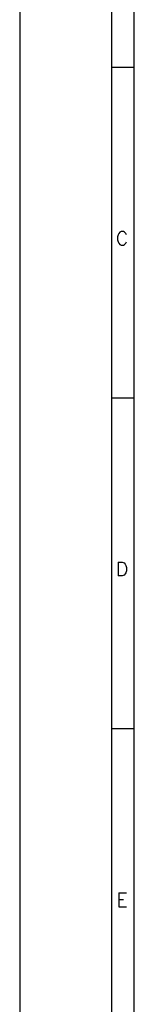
# Model space of a CAD drawing. Header units: millimetres. Extents: x 0 to 841, y 0 to 594.
# Tile 2 of 11: x 0 to 25, y 235 to 450. Entities that reach past the tile are written whole.
import ezdxf

# ---------------------------------------------------------------- set-up
doc = ezdxf.new("R2010")
doc.units = ezdxf.units.MM
doc.layers.add('FORMATO', color=7, linetype='Continuous')
doc.styles.add('SLDTEXTSTYLE0', font='ROMANS')

msp = doc.modelspace()

# ---------------------------------------------------------------- linework, layer by layer
at = {"layer": 'FORMATO'}
for p, q in [((0, 594), (0, 0)), ((20, 584), (20, 5)), ((25, 5), (25, 584)), ((25, 439.4), (20, 439.4)), ((25, 367.1), (20, 367.1)), ((25, 294.8), (20, 294.8))]:
    msp.add_line(p, q, dxfattribs=at)

# ---------------------------------------------------------------- texts
at = {"layer": 'FORMATO', "char_height": 3, "attachment_point": 1, "style": 'SLDTEXTSTYLE0'}
for s, insert in [('C', (20.96, 403.54)), ('D', (20.96, 331.24)), ('E', (21.11, 258.94))]:
    msp.add_mtext(s, dxfattribs=dict(at, insert=insert))

doc.saveas('drawing.dxf')
